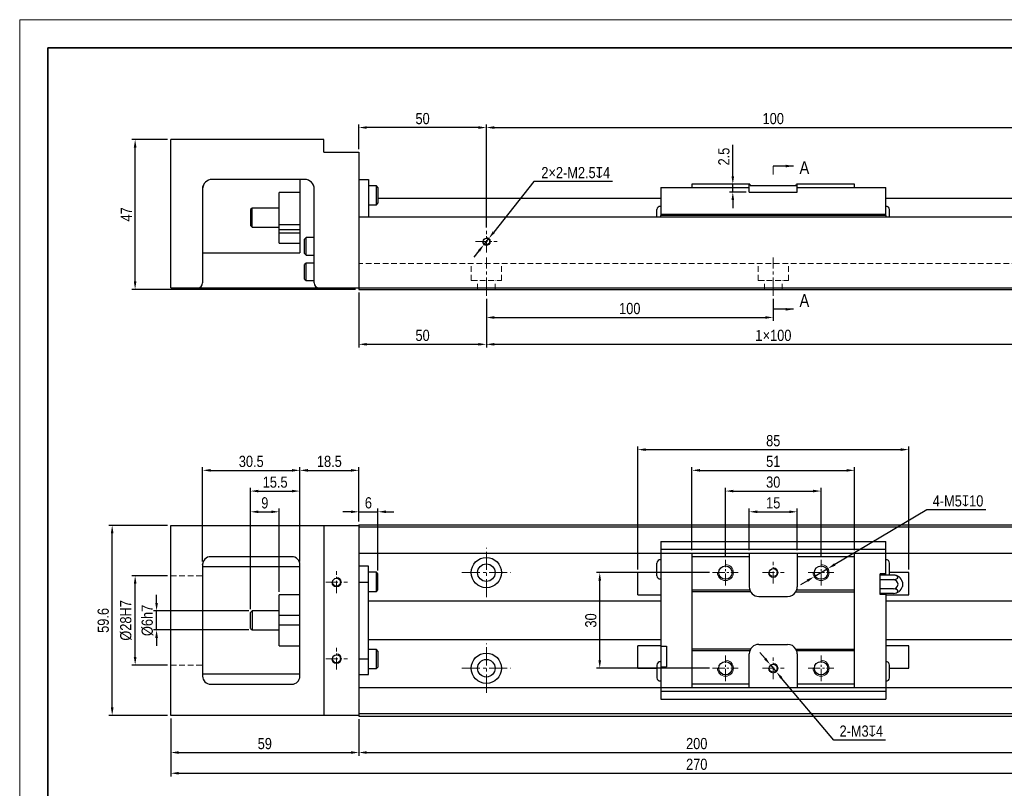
# Model space of a CAD drawing. Header units: millimetres. Extents: x 100 to 3612, y -424 to 856.
# Tile 11 of 45: x 697 to 1006, y -293 to -52. Entities that reach past the tile are written whole.
import ezdxf

# ---------------------------------------------------------------- set-up
doc = ezdxf.new("R2010")
doc.units = ezdxf.units.MM
doc.linetypes.add('CENTER2', pattern=[28.575, 19.05, -3.175, 3.175, -3.175])
doc.linetypes.add('DASHED', pattern=[19.05, 12.7, -6.35])
doc.layers.get('Defpoints').update_dxf_attribs({"lineweight": 13})
for name, color, linetype, lineweight in [('小粗', 7, 'Continuous', 25), ('标注', 3, 'Continuous', 13), ('点划线', 1, 'CENTER2', 13), ('粗线', 7, 'Continuous', 35), ('细线', 7, 'Continuous', 13), ('虚线', 253, 'DASHED', 13)]:
    doc.layers.add(name, color=color, linetype=linetype, lineweight=lineweight)
doc.styles.add('3.5', font='ARIALN.TTF', dxfattribs={"height": 3.5})
doc.styles.add('7', font='ARIALN.TTF', dxfattribs={"height": 7})
doc.dimstyles.new('A4—对齐', dxfattribs={"dimtxt": 3.5, "dimasz": 2.5, "dimexe": 1, "dimexo": 1, "dimgap": 1, "dimtad": 1, "dimdec": 1, "dimzin": 9, "dimdsep": 46, "dimtxsty": '3.5', "dimcen": 2.5, "dimadec": 0, "dimazin": 0, "dimtm": 1e-09, "dimtfac": 1, "dimtdec": 1, "dimtmove": 0, "dimatfit": 3, "dimfxl": 0, "dimtolj": 1, "dimarcsym": 0})
doc.dimstyles.new('A4—水平', dxfattribs={"dimtxt": 3.5, "dimasz": 2.5, "dimexe": 2, "dimexo": 1, "dimgap": 1, "dimtad": 1, "dimtih": 1, "dimtoh": 1, "dimdec": 1, "dimzin": 12, "dimdsep": 46, "dimtxsty": '3.5', "dimcen": 2.5, "dimadec": 0, "dimazin": 0, "dimtm": 1e-09, "dimtfac": 1, "dimtdec": 1, "dimtmove": 0, "dimatfit": 3, "dimfxl": 0, "dimtolj": 1, "dimarcsym": 0})

# ---------------------------------------------------------------- blocks, each defined once
blk = doc.blocks.new('A4图框')
at = {"layer": '粗线'}
blk.add_lwpolyline([(5, 205), (292, 205), (292, 5), (5, 5)], close=True, dxfattribs=at)
at = {"layer": '细线'}
blk.add_lwpolyline([(0, 210), (297, 210), (297, 0), (0, 0)], close=True, dxfattribs=at)
blk = doc.blocks.new('*D660')
at = {"layer": 'Defpoints', "color": 0, "transparency": 16777216}
for p in [(733.33, -89.14), (744.51, -89.14), (803.51, -136.14)]:
    blk.add_point(p, dxfattribs=at)
at = {"layer": '标注', "color": 0, "lineweight": -2, "transparency": 16777216}
for p, q in [((743.51, -89.14), (732.33, -89.14)), ((733.33, -133.64), (733.33, -91.64)), ((802.51, -136.14), (732.33, -136.14))]:
    blk.add_line(p, q, dxfattribs=at)
at = {"layer": '标注', "color": 0, "transparency": 16777216}
for points in [[(732.92, -91.64), (733.75, -91.64), (733.33, -89.14)], [(732.92, -133.64), (733.75, -133.64), (733.33, -136.14)]]:
    blk.add_solid(points, dxfattribs=at)
at = {"layer": '标注', "color": 0, "transparency": 16777216, "insert": (730.58, -112.64), "char_height": 3.5, "attachment_point": 5, "rotation": 90, "style": '3.5'}
blk.add_mtext('\\A1;47', dxfattribs=at)
blk = doc.blocks.new('*D661')
at = {"layer": 'Defpoints', "color": 0, "transparency": 16777216}
for p in [(803.51, -85.38), (803.51, -93.14), (843.51, -117.73)]:
    blk.add_point(p, dxfattribs=at)
at = {"layer": '标注', "color": 0, "lineweight": -2, "transparency": 16777216}
for p, q in [((803.51, -92.14), (803.51, -84.38)), ((841.01, -85.38), (806.01, -85.38)), ((843.51, -116.73), (843.51, -84.38))]:
    blk.add_line(p, q, dxfattribs=at)
at = {"layer": '标注', "color": 0, "transparency": 16777216}
for points in [[(806.01, -84.97), (806.01, -85.8), (803.51, -85.38)], [(841.01, -84.97), (841.01, -85.8), (843.51, -85.38)]]:
    blk.add_solid(points, dxfattribs=at)
at = {"layer": '标注', "color": 0, "transparency": 16777216, "insert": (823.51, -82.59), "char_height": 3.5, "width": 11.7879, "attachment_point": 5, "style": '3.5'}
blk.add_mtext('\\A1;50', dxfattribs=at)
blk = doc.blocks.new('*D662')
at = {"layer": 'Defpoints', "color": 0, "transparency": 16777216}
for p in [(1023.51, -85.38), (843.51, -117.73), (1023.51, -117.73)]:
    blk.add_point(p, dxfattribs=at)
at = {"layer": '标注', "color": 0, "lineweight": -2, "transparency": 16777216}
for p, q in [((843.51, -116.73), (843.51, -84.38)), ((846.01, -85.38), (1021.01, -85.38)), ((1023.51, -116.73), (1023.51, -84.38))]:
    blk.add_line(p, q, dxfattribs=at)
at = {"layer": '标注', "color": 0, "transparency": 16777216}
for points in [[(846.01, -84.97), (846.01, -85.8), (843.51, -85.38)], [(1021.01, -84.97), (1021.01, -85.8), (1023.51, -85.38)]]:
    blk.add_solid(points, dxfattribs=at)
at = {"layer": '标注', "color": 0, "transparency": 16777216, "insert": (933.51, -82.59), "char_height": 3.5, "width": 18.6714, "attachment_point": 5, "style": '3.5'}
blk.add_mtext('\\A1;100', dxfattribs=at)
blk = doc.blocks.new('*D663')
at = {"layer": 'Defpoints', "color": 0, "transparency": 16777216}
for p in [(803.51, -136.14), (843.51, -138.14), (843.51, -153.38)]:
    blk.add_point(p, dxfattribs=at)
at = {"layer": '标注', "color": 0, "lineweight": -2, "transparency": 16777216}
for p, q in [((803.51, -137.14), (803.51, -154.38)), ((843.51, -139.14), (843.51, -154.38)), ((806.01, -153.38), (841.01, -153.38))]:
    blk.add_line(p, q, dxfattribs=at)
at = {"layer": '标注', "color": 0, "transparency": 16777216}
for points in [[(806.01, -152.96), (806.01, -153.79), (803.51, -153.38)], [(841.01, -152.96), (841.01, -153.79), (843.51, -153.38)]]:
    blk.add_solid(points, dxfattribs=at)
at = {"layer": '标注', "color": 0, "transparency": 16777216, "insert": (823.51, -150.59), "char_height": 3.5, "width": 10.0032, "attachment_point": 5, "style": '3.5'}
blk.add_mtext('\\A1;50', dxfattribs=at)
blk = doc.blocks.new('*D664')
at = {"layer": 'Defpoints', "color": 0, "transparency": 16777216}
for p in [(843.51, -138.14), (933.51, -138.14), (933.51, -144.96)]:
    blk.add_point(p, dxfattribs=at)
at = {"layer": '标注', "color": 0, "lineweight": -2, "transparency": 16777216}
for p, q in [((843.51, -139.14), (843.51, -145.96)), ((933.51, -139.14), (933.51, -145.96)), ((846.01, -144.96), (931.01, -144.96))]:
    blk.add_line(p, q, dxfattribs=at)
at = {"layer": '标注', "color": 0, "transparency": 16777216}
for points in [[(846.01, -144.54), (846.01, -145.38), (843.51, -144.96)], [(931.01, -144.54), (931.01, -145.38), (933.51, -144.96)]]:
    blk.add_solid(points, dxfattribs=at)
at = {"layer": '标注', "color": 0, "transparency": 16777216, "insert": (888.51, -142.17), "char_height": 3.5, "width": 11.0802, "attachment_point": 5, "style": '3.5'}
blk.add_mtext('\\A1;100', dxfattribs=at)
blk = doc.blocks.new('*D665')
at = {"layer": 'Defpoints', "color": 0, "transparency": 16777216}
for p in [(843.51, -138.14), (1023.51, -138.14), (1023.51, -153.38)]:
    blk.add_point(p, dxfattribs=at)
at = {"layer": '标注', "color": 0, "lineweight": -2, "transparency": 16777216}
for p, q in [((843.51, -139.14), (843.51, -154.38)), ((1023.51, -139.14), (1023.51, -154.38)), ((846.01, -153.38), (1021.01, -153.38))]:
    blk.add_line(p, q, dxfattribs=at)
at = {"layer": '标注', "color": 0, "transparency": 16777216}
for points in [[(846.01, -152.96), (846.01, -153.79), (843.51, -153.38)], [(1021.01, -152.96), (1021.01, -153.79), (1023.51, -153.38)]]:
    blk.add_solid(points, dxfattribs=at)
at = {"layer": '标注', "color": 0, "transparency": 16777216, "insert": (933.51, -150.59), "char_height": 3.5, "width": 20.1435, "attachment_point": 5, "style": '3.5'}
blk.add_mtext('\\A1;{\\fSimSun|b0|i0|c134|p34;1}×100', dxfattribs=at)
blk = doc.blocks.new('*D613')
at = {"layer": 'Defpoints', "color": 0, "transparency": 16777216}
for p in [(844.29, -120.16), (842.74, -122.12)]:
    blk.add_point(p, dxfattribs=at)
at = {"layer": '标注', "color": 0, "lineweight": -2, "transparency": 16777216}
for p, q in [((858.43, -102.33), (845.84, -118.2)), ((883.12, -102.33), (858.43, -102.33)), ((842.74, -122.12), (844.29, -120.16)), ((841.18, -124.08), (839.63, -126.04))]:
    blk.add_line(p, q, dxfattribs=at)
at = {"layer": '标注', "color": 0, "transparency": 16777216}
for points in [[(845.52, -117.94), (846.17, -118.46), (844.29, -120.16)], [(840.86, -123.82), (841.51, -124.34), (842.74, -122.12)]]:
    blk.add_solid(points, dxfattribs=at)
at = {"layer": '标注', "color": 0, "transparency": 16777216, "insert": (871.55, -99.54), "char_height": 3.5, "attachment_point": 5, "style": '3.5'}
blk.add_mtext('\\A1;2×2-M2.5{\\Fgdt|c134;x}4', dxfattribs=at)
blk = doc.blocks.new('*D676')
at = {"layer": 'Defpoints', "color": 0, "transparency": 16777216}
for p in [(809.51, -205.91), (803.51, -209.99), (809.51, -225.37)]:
    blk.add_point(p, dxfattribs=at)
at = {"layer": '标注', "color": 0, "lineweight": -2, "transparency": 16777216}
for p, q in [((801.01, -205.91), (798.51, -205.91)), ((803.51, -208.99), (803.51, -204.91)), ((803.51, -205.91), (809.51, -205.91)), ((809.51, -224.37), (809.51, -204.91)), ((812.01, -205.91), (814.51, -205.91))]:
    blk.add_line(p, q, dxfattribs=at)
at = {"layer": '标注', "color": 0, "transparency": 16777216}
for points in [[(801.01, -205.5), (801.01, -206.33), (803.51, -205.91)], [(812.01, -205.5), (812.01, -206.33), (809.51, -205.91)]]:
    blk.add_solid(points, dxfattribs=at)
at = {"layer": '标注', "color": 0, "transparency": 16777216, "insert": (806.51, -203.12), "char_height": 3.5, "attachment_point": 5, "style": '3.5'}
blk.add_mtext('\\A1;6', dxfattribs=at)
blk = doc.blocks.new('*D677')
at = {"layer": 'Defpoints', "color": 0, "transparency": 16777216}
for p in [(740.06, -236.99), (770.01, -236.99), (770.01, -242.99)]:
    blk.add_point(p, dxfattribs=at)
at = {"layer": '标注', "color": 0, "lineweight": -2, "transparency": 16777216}
for p, q in [((740.06, -234.49), (740.06, -231.99)), ((769.01, -236.99), (739.06, -236.99)), ((740.06, -242.99), (740.06, -236.99)), ((769.01, -242.99), (739.06, -242.99)), ((740.06, -245.49), (740.06, -247.99))]:
    blk.add_line(p, q, dxfattribs=at)
at = {"layer": '标注', "color": 0, "transparency": 16777216}
for points in [[(739.64, -234.49), (740.48, -234.49), (740.06, -236.99)], [(739.64, -245.49), (740.48, -245.49), (740.06, -242.99)]]:
    blk.add_solid(points, dxfattribs=at)
at = {"layer": '标注', "color": 0, "transparency": 16777216, "insert": (737.18, -239.99), "char_height": 3.5, "attachment_point": 5, "rotation": 90, "style": '3.5'}
blk.add_mtext('\\A1;%%C6h7', dxfattribs=at)
blk = doc.blocks.new('*D678')
at = {"layer": 'Defpoints', "color": 0, "transparency": 16777216}
for p in [(733.34, -225.99), (744.51, -225.99), (744.51, -253.99)]:
    blk.add_point(p, dxfattribs=at)
at = {"layer": '标注', "color": 0, "lineweight": -2, "transparency": 16777216}
for p, q in [((743.51, -225.99), (732.34, -225.99)), ((733.34, -251.49), (733.34, -228.49)), ((743.51, -253.99), (732.34, -253.99))]:
    blk.add_line(p, q, dxfattribs=at)
at = {"layer": '标注', "color": 0, "transparency": 16777216}
for points in [[(732.92, -228.49), (733.76, -228.49), (733.34, -225.99)], [(732.92, -251.49), (733.76, -251.49), (733.34, -253.99)]]:
    blk.add_solid(points, dxfattribs=at)
at = {"layer": '标注', "color": 0, "transparency": 16777216, "insert": (730.45, -239.99), "char_height": 3.5, "attachment_point": 5, "rotation": 90, "style": '3.5'}
blk.add_mtext('\\A1;%%C28H7', dxfattribs=at)
blk = doc.blocks.new('*D679')
at = {"layer": 'Defpoints', "color": 0, "transparency": 16777216}
for p in [(726.13, -210.19), (744.51, -210.19), (744.51, -269.79)]:
    blk.add_point(p, dxfattribs=at)
at = {"layer": '标注', "color": 0, "lineweight": -2, "transparency": 16777216}
for p, q in [((743.51, -210.19), (725.13, -210.19)), ((726.13, -267.29), (726.13, -212.69)), ((743.51, -269.79), (725.13, -269.79))]:
    blk.add_line(p, q, dxfattribs=at)
at = {"layer": '标注', "color": 0, "transparency": 16777216}
for points in [[(725.71, -212.69), (726.55, -212.69), (726.13, -210.19)], [(725.71, -267.29), (726.55, -267.29), (726.13, -269.79)]]:
    blk.add_solid(points, dxfattribs=at)
at = {"layer": '标注', "color": 0, "transparency": 16777216, "insert": (723.34, -239.99), "char_height": 3.5, "attachment_point": 5, "rotation": 90, "style": '3.5'}
blk.add_mtext('\\A1;59.6', dxfattribs=at)
blk = doc.blocks.new('*D680')
at = {"layer": 'Defpoints', "color": 0, "transparency": 16777216}
for p in [(744.51, -269.79), (803.51, -269.99), (803.51, -281.43)]:
    blk.add_point(p, dxfattribs=at)
at = {"layer": '标注', "color": 0, "lineweight": -2, "transparency": 16777216}
for p, q in [((744.51, -270.79), (744.51, -282.43)), ((803.51, -270.99), (803.51, -282.43)), ((747.01, -281.43), (801.01, -281.43))]:
    blk.add_line(p, q, dxfattribs=at)
at = {"layer": '标注', "color": 0, "transparency": 16777216}
for points in [[(747.01, -281.01), (747.01, -281.85), (744.51, -281.43)], [(801.01, -281.01), (801.01, -281.85), (803.51, -281.43)]]:
    blk.add_solid(points, dxfattribs=at)
at = {"layer": '标注', "color": 0, "transparency": 16777216, "insert": (774.01, -278.64), "char_height": 3.5, "attachment_point": 5, "style": '3.5'}
blk.add_mtext('\\A1;59', dxfattribs=at)
blk = doc.blocks.new('*D681')
at = {"layer": 'Defpoints', "color": 0, "transparency": 16777216}
for p in [(744.51, -269.79), (1074.51, -269.29), (1074.51, -287.93)]:
    blk.add_point(p, dxfattribs=at)
at = {"layer": '标注', "color": 0, "lineweight": -2, "transparency": 16777216}
for p, q in [((744.51, -270.79), (744.51, -288.93)), ((1074.51, -270.29), (1074.51, -288.93)), ((747.01, -287.93), (1072.01, -287.93))]:
    blk.add_line(p, q, dxfattribs=at)
at = {"layer": '标注', "color": 0, "transparency": 16777216}
for points in [[(747.01, -287.51), (747.01, -288.35), (744.51, -287.93)], [(1072.01, -287.51), (1072.01, -288.35), (1074.51, -287.93)]]:
    blk.add_solid(points, dxfattribs=at)
at = {"layer": '标注', "color": 0, "transparency": 16777216, "insert": (909.51, -285.14), "char_height": 3.5, "width": 25.9299, "attachment_point": 5, "style": '3.5'}
blk.add_mtext('\\A1;270', dxfattribs=at)
blk = doc.blocks.new('*D682')
at = {"layer": 'Defpoints', "color": 0, "transparency": 16777216}
for p in [(803.51, -269.99), (1063.51, -269.99), (1063.51, -281.43)]:
    blk.add_point(p, dxfattribs=at)
at = {"layer": '标注', "color": 0, "lineweight": -2, "transparency": 16777216}
for p, q in [((803.51, -270.99), (803.51, -282.43)), ((1063.51, -270.99), (1063.51, -282.43)), ((806.01, -281.43), (1061.01, -281.43))]:
    blk.add_line(p, q, dxfattribs=at)
at = {"layer": '标注', "color": 0, "transparency": 16777216}
for points in [[(806.01, -281.01), (806.01, -281.85), (803.51, -281.43)], [(1061.01, -281.01), (1061.01, -281.85), (1063.51, -281.43)]]:
    blk.add_solid(points, dxfattribs=at)
at = {"layer": '标注', "color": 0, "transparency": 16777216, "insert": (909.51, -278.64), "char_height": 3.5, "width": 18.7578, "attachment_point": 5, "style": '3.5'}
blk.add_mtext('\\A1;200', dxfattribs=at)
blk = doc.blocks.new('*D683')
at = {"layer": 'Defpoints', "color": 0, "transparency": 16777216}
for p in [(778.51, -205.91), (778.51, -231.99), (769.51, -237.49)]:
    blk.add_point(p, dxfattribs=at)
at = {"layer": '标注', "color": 0, "lineweight": -2, "transparency": 16777216}
for p, q in [((769.51, -236.49), (769.51, -204.91)), ((772.01, -205.91), (776.01, -205.91)), ((778.51, -230.99), (778.51, -204.91))]:
    blk.add_line(p, q, dxfattribs=at)
at = {"layer": '标注', "color": 0, "transparency": 16777216}
for points in [[(772.01, -205.5), (772.01, -206.33), (769.51, -205.91)], [(776.01, -205.5), (776.01, -206.33), (778.51, -205.91)]]:
    blk.add_solid(points, dxfattribs=at)
at = {"layer": '标注', "color": 0, "transparency": 16777216, "insert": (774.01, -203.12), "char_height": 3.5, "attachment_point": 5, "style": '3.5'}
blk.add_mtext('\\A1;9', dxfattribs=at)
blk = doc.blocks.new('*D684')
at = {"layer": 'Defpoints', "color": 0, "transparency": 16777216}
for p in [(785.01, -199.41), (785.01, -222.49), (769.51, -237.49)]:
    blk.add_point(p, dxfattribs=at)
at = {"layer": '标注', "color": 0, "lineweight": -2, "transparency": 16777216}
for p, q in [((769.51, -236.49), (769.51, -198.41)), ((772.01, -199.41), (782.51, -199.41)), ((785.01, -221.49), (785.01, -198.41))]:
    blk.add_line(p, q, dxfattribs=at)
at = {"layer": '标注', "color": 0, "transparency": 16777216}
for points in [[(772.01, -199), (772.01, -199.83), (769.51, -199.41)], [(782.51, -199), (782.51, -199.83), (785.01, -199.41)]]:
    blk.add_solid(points, dxfattribs=at)
at = {"layer": '标注', "color": 0, "transparency": 16777216, "insert": (777.26, -196.62), "char_height": 3.5, "attachment_point": 5, "style": '3.5'}
blk.add_mtext('\\A1;15.5', dxfattribs=at)
blk = doc.blocks.new('*D685')
at = {"layer": 'Defpoints', "color": 0, "transparency": 16777216}
for p in [(785.01, -192.91), (754.51, -222.49), (785.01, -222.49)]:
    blk.add_point(p, dxfattribs=at)
at = {"layer": '标注', "color": 0, "lineweight": -2, "transparency": 16777216}
for p, q in [((754.51, -221.49), (754.51, -191.91)), ((757.01, -192.91), (782.51, -192.91)), ((785.01, -221.49), (785.01, -191.91))]:
    blk.add_line(p, q, dxfattribs=at)
at = {"layer": '标注', "color": 0, "transparency": 16777216}
for points in [[(757.01, -192.5), (757.01, -193.33), (754.51, -192.91)], [(782.51, -192.5), (782.51, -193.33), (785.01, -192.91)]]:
    blk.add_solid(points, dxfattribs=at)
at = {"layer": '标注', "color": 0, "transparency": 16777216, "insert": (769.76, -190.12), "char_height": 3.5, "attachment_point": 5, "style": '3.5'}
blk.add_mtext('\\A1;30.5', dxfattribs=at)
blk = doc.blocks.new('*D686')
at = {"layer": 'Defpoints', "color": 0, "transparency": 16777216}
for p in [(803.51, -192.91), (803.51, -209.99), (785.01, -222.49)]:
    blk.add_point(p, dxfattribs=at)
at = {"layer": '标注', "color": 0, "lineweight": -2, "transparency": 16777216}
for p, q in [((785.01, -221.49), (785.01, -191.91)), ((787.51, -192.91), (801.01, -192.91)), ((803.51, -208.99), (803.51, -191.91))]:
    blk.add_line(p, q, dxfattribs=at)
at = {"layer": '标注', "color": 0, "transparency": 16777216}
for points in [[(787.51, -192.5), (787.51, -193.33), (785.01, -192.91)], [(801.01, -192.5), (801.01, -193.33), (803.51, -192.91)]]:
    blk.add_solid(points, dxfattribs=at)
at = {"layer": '标注', "color": 0, "transparency": 16777216, "insert": (794.26, -190.12), "char_height": 3.5, "attachment_point": 5, "style": '3.5'}
blk.add_mtext('\\A1;18.5', dxfattribs=at)
blk = doc.blocks.new('*D687')
at = {"layer": 'Defpoints', "color": 0, "transparency": 16777216}
for p in [(948.51, -199.41), (918.51, -220.94), (948.51, -220.94)]:
    blk.add_point(p, dxfattribs=at)
at = {"layer": '标注', "color": 0, "lineweight": -2, "transparency": 16777216}
for p, q in [((918.51, -219.94), (918.51, -198.41)), ((921.01, -199.41), (946.01, -199.41)), ((948.51, -219.94), (948.51, -198.41))]:
    blk.add_line(p, q, dxfattribs=at)
at = {"layer": '标注', "color": 0, "transparency": 16777216}
for points in [[(921.01, -199), (921.01, -199.83), (918.51, -199.41)], [(946.01, -199), (946.01, -199.83), (948.51, -199.41)]]:
    blk.add_solid(points, dxfattribs=at)
at = {"layer": '标注', "color": 0, "transparency": 16777216, "insert": (933.51, -196.62), "char_height": 3.5, "attachment_point": 5, "style": '3.5'}
blk.add_mtext('\\A1;30', dxfattribs=at)
blk = doc.blocks.new('*D688')
at = {"layer": 'Defpoints', "color": 0, "transparency": 16777216}
for p in [(976.01, -186.41), (891.01, -224.99), (976.01, -224.99)]:
    blk.add_point(p, dxfattribs=at)
at = {"layer": '标注', "color": 0, "lineweight": -2, "transparency": 16777216}
for p, q in [((891.01, -223.99), (891.01, -185.41)), ((893.51, -186.41), (973.51, -186.41)), ((976.01, -223.99), (976.01, -185.41))]:
    blk.add_line(p, q, dxfattribs=at)
at = {"layer": '标注', "color": 0, "transparency": 16777216}
for points in [[(893.51, -186), (893.51, -186.83), (891.01, -186.41)], [(973.51, -186), (973.51, -186.83), (976.01, -186.41)]]:
    blk.add_solid(points, dxfattribs=at)
at = {"layer": '标注', "color": 0, "transparency": 16777216, "insert": (933.51, -183.62), "char_height": 3.5, "attachment_point": 5, "style": '3.5'}
blk.add_mtext('\\A1;85', dxfattribs=at)
blk = doc.blocks.new('*D689')
at = {"layer": 'Defpoints', "color": 0, "transparency": 16777216}
for p in [(920.82, -103.14), (926.01, -103.14), (926.01, -105.64)]:
    blk.add_point(p, dxfattribs=at)
at = {"layer": '标注', "color": 0, "lineweight": -2, "transparency": 16777216}
for p, q in [((920.82, -100.64), (920.82, -90.84)), ((925.01, -103.14), (919.82, -103.14)), ((920.82, -105.64), (920.82, -103.14)), ((925.01, -105.64), (919.82, -105.64)), ((920.82, -108.14), (920.82, -110.64))]:
    blk.add_line(p, q, dxfattribs=at)
at = {"layer": '标注', "color": 0, "transparency": 16777216}
for points in [[(920.41, -100.64), (921.24, -100.64), (920.82, -103.14)], [(920.41, -108.14), (921.24, -108.14), (920.82, -105.64)]]:
    blk.add_solid(points, dxfattribs=at)
at = {"layer": '标注', "color": 0, "transparency": 16777216, "insert": (918.04, -94.49), "char_height": 3.5, "attachment_point": 5, "rotation": 90, "style": '3.5'}
blk.add_mtext('\\A1;2.5', dxfattribs=at)
blk = doc.blocks.new('*D690')
at = {"layer": 'Defpoints', "color": 0, "transparency": 16777216}
for p in [(879.09, -224.99), (914.47, -224.99), (914.47, -254.99)]:
    blk.add_point(p, dxfattribs=at)
at = {"layer": '标注', "color": 0, "lineweight": -2, "transparency": 16777216}
for p, q in [((913.47, -224.99), (878.09, -224.99)), ((879.09, -252.49), (879.09, -227.49)), ((913.47, -254.99), (878.09, -254.99))]:
    blk.add_line(p, q, dxfattribs=at)
at = {"layer": '标注', "color": 0, "transparency": 16777216}
for points in [[(878.67, -227.49), (879.5, -227.49), (879.09, -224.99)], [(878.67, -252.49), (879.5, -252.49), (879.09, -254.99)]]:
    blk.add_solid(points, dxfattribs=at)
at = {"layer": '标注', "color": 0, "transparency": 16777216, "insert": (876.3, -239.99), "char_height": 3.5, "attachment_point": 5, "rotation": 90, "style": '3.5'}
blk.add_mtext('\\A1;30', dxfattribs=at)
blk = doc.blocks.new('*D691')
at = {"layer": 'Defpoints', "color": 0, "transparency": 16777216}
for p in [(941.01, -205.91), (926.01, -218.99), (941.01, -218.99)]:
    blk.add_point(p, dxfattribs=at)
at = {"layer": '标注', "color": 0, "lineweight": -2, "transparency": 16777216}
for p, q in [((926.01, -217.99), (926.01, -204.91)), ((928.51, -205.91), (938.51, -205.91)), ((941.01, -217.99), (941.01, -204.91))]:
    blk.add_line(p, q, dxfattribs=at)
at = {"layer": '标注', "color": 0, "transparency": 16777216}
for points in [[(928.51, -205.5), (928.51, -206.33), (926.01, -205.91)], [(938.51, -205.5), (938.51, -206.33), (941.01, -205.91)]]:
    blk.add_solid(points, dxfattribs=at)
at = {"layer": '标注', "color": 0, "transparency": 16777216, "insert": (933.51, -203.12), "char_height": 3.5, "attachment_point": 5, "style": '3.5'}
blk.add_mtext('\\A1;15', dxfattribs=at)
blk = doc.blocks.new('*D692')
at = {"layer": 'Defpoints', "color": 0, "transparency": 16777216}
for p in [(959.01, -192.91), (908.01, -218.99), (959.01, -218.99)]:
    blk.add_point(p, dxfattribs=at)
at = {"layer": '标注', "color": 0, "lineweight": -2, "transparency": 16777216}
for p, q in [((908.01, -217.99), (908.01, -191.91)), ((910.51, -192.91), (956.51, -192.91)), ((959.01, -217.99), (959.01, -191.91))]:
    blk.add_line(p, q, dxfattribs=at)
at = {"layer": '标注', "color": 0, "transparency": 16777216}
for points in [[(910.51, -192.5), (910.51, -193.33), (908.01, -192.91)], [(956.51, -192.5), (956.51, -193.33), (959.01, -192.91)]]:
    blk.add_solid(points, dxfattribs=at)
at = {"layer": '标注', "color": 0, "transparency": 16777216, "insert": (933.51, -190.12), "char_height": 3.5, "attachment_point": 5, "style": '3.5'}
blk.add_mtext('\\A1;51', dxfattribs=at)
blk = doc.blocks.new('*D693')
at = {"layer": 'Defpoints', "color": 0, "transparency": 16777216}
for p in [(950.66, -223.72), (946.36, -226.26)]:
    blk.add_point(p, dxfattribs=at)
at = {"layer": '标注', "color": 0, "lineweight": -2, "transparency": 16777216}
for p, q in [((981.72, -205.31), (952.81, -222.44)), ((1000.24, -205.31), (981.72, -205.31)), ((946.36, -226.26), (950.66, -223.72)), ((944.21, -227.54), (942.06, -228.81))]:
    blk.add_line(p, q, dxfattribs=at)
at = {"layer": '标注', "color": 0, "transparency": 16777216}
for points in [[(952.6, -222.08), (953.03, -222.8), (950.66, -223.72)], [(944, -227.18), (944.42, -227.9), (946.36, -226.26)]]:
    blk.add_solid(points, dxfattribs=at)
at = {"layer": '标注', "color": 0, "transparency": 16777216, "insert": (991.48, -202.52), "char_height": 3.5, "attachment_point": 5, "style": '3.5'}
blk.add_mtext('\\A1;4-M5{\\Fgdt|c134;x}10', dxfattribs=at)
blk = doc.blocks.new('*D694')
at = {"layer": 'Defpoints', "color": 0, "transparency": 16777216}
for p in [(932.55, -253.84), (934.48, -256.14)]:
    blk.add_point(p, dxfattribs=at)
at = {"layer": '标注', "color": 0, "lineweight": -2, "transparency": 16777216}
for p, q in [((930.93, -251.93), (929.32, -250.02)), ((932.55, -253.84), (934.48, -256.14)), ((952.5, -277.52), (936.09, -258.05)), ((968.75, -277.52), (952.5, -277.52))]:
    blk.add_line(p, q, dxfattribs=at)
at = {"layer": '标注', "color": 0, "transparency": 16777216}
for points in [[(931.25, -251.66), (930.62, -252.2), (932.55, -253.84)], [(936.41, -257.78), (935.77, -258.32), (934.48, -256.14)]]:
    blk.add_solid(points, dxfattribs=at)
at = {"layer": '标注', "color": 0, "transparency": 16777216, "insert": (961.14, -274.73), "char_height": 3.5, "attachment_point": 5, "style": '3.5'}
blk.add_mtext('\\A1;2-M3{\\Fgdt|c134;x}4', dxfattribs=at)

msp = doc.modelspace()

# ---------------------------------------------------------------- linework, layer by layer
at = {"layer": '小粗'}
for p, q in [((792.51, -89.14), (744.51, -89.14)), ((744.51, -135.64), (744.51, -89.14)), ((792.51, -93.14), (792.51, -89.14)), ((792.51, -93.14), (803.51, -93.14)), ((803.51, -93.14), (803.51, -136.14)), ((786.51, -101.64), (757.51, -101.64)), ((785.01, -101.64), (785.01, -124.64)), ((803.51, -101.64), (806.51, -101.64)), ((806.51, -101.64), (806.51, -113.34)), ((754.51, -104.64), (754.51, -134.14)), ((789.51, -134.14), (789.51, -104.64)), ((809.01, -103.64), (806.51, -103.64)), ((809.51, -104.14), (809.01, -103.64)), ((809.01, -109.64), (809.01, -103.64)), ((809.51, -104.14), (809.51, -109.14)), ((898.21, -104.14), (926.01, -104.14)), ((898.21, -104.14), (898.21, -112.94)), ((926.18, -103.14), (908.01, -103.14)), ((908.01, -103.14), (908.01, -104.14)), ((926.01, -105.64), (926.01, -103.14)), ((940.61, -103.64), (926.41, -103.64)), ((959.01, -103.14), (940.84, -103.14)), ((941.01, -105.64), (941.01, -103.14)), ((941.01, -104.14), (968.81, -104.14)), ((959.01, -104.14), (959.01, -103.14)), ((968.81, -112.94), (968.81, -104.14)), ((778.51, -115.85), (778.51, -105.78)), ((785.01, -105.78), (778.51, -105.78)), ((898.22, -107.64), (809.51, -107.64)), ((926.01, -105.64), (941.01, -105.64)), ((1063.51, -107.64), (968.81, -107.64)), ((770.01, -110.64), (769.51, -111.14)), ((769.51, -111.14), (769.51, -116.14)), ((778.51, -110.64), (770.01, -110.64)), ((770.01, -116.64), (770.01, -110.64)), ((806.51, -109.64), (809.01, -109.64)), ((809.01, -109.64), (809.51, -109.14)), ((897.01, -113.34), (897.01, -111.14)), ((970.01, -113.34), (970.01, -111.14)), ((803.51, -113.34), (1063.51, -113.34)), ((968.81, -112.66), (898.21, -112.66)), ((898.21, -113.34), (898.21, -112.94)), ((968.81, -112.94), (898.21, -112.94)), ((968.81, -112.94), (968.81, -113.34)), ((769.51, -116.14), (770.01, -116.64)), ((770.01, -116.64), (778.51, -116.64)), ((778.51, -121.64), (778.51, -115.85)), ((785.01, -115.85), (778.51, -115.85)), ((778.51, -117.31), (785.01, -117.31)), ((785.01, -118.53), (778.51, -118.53)), ((787.01, -119.89), (786.51, -120.39)), ((786.51, -124.89), (786.51, -120.39)), ((789.51, -119.89), (787.01, -119.89)), ((787.01, -125.39), (787.01, -119.89)), ((778.51, -121.64), (785.01, -121.64)), ((754.51, -124.64), (785.01, -124.64)), ((786.51, -124.89), (787.01, -125.39)), ((787.01, -125.39), (789.51, -125.39)), ((787.01, -127.89), (786.51, -128.39)), ((786.51, -132.89), (786.51, -128.39)), ((789.51, -127.89), (787.01, -127.89)), ((787.01, -133.39), (787.01, -127.89)), ((744.51, -135.64), (1074.51, -135.64)), ((786.51, -132.89), (787.01, -133.39)), ((787.01, -133.39), (789.51, -133.39)), ((803.51, -136.14), (1063.51, -136.14)), ((803.51, -209.99), (1063.51, -209.99)), ((803.51, -209.99), (803.51, -269.99)), ((744.51, -269.79), (744.51, -210.19)), ((744.51, -210.19), (803.51, -210.19)), ((792.51, -210.19), (792.51, -269.79)), ((803.51, -210.64), (1063.51, -210.64)), ((898.21, -215.27), (898.21, -264.71)), ((898.21, -215.27), (968.81, -215.27)), ((968.81, -225.75), (968.81, -215.27)), ((1063.51, -218.99), (803.51, -218.99)), ((968.81, -217.76), (898.21, -217.76)), ((908.01, -218.99), (908.01, -260.99)), ((926.01, -218.99), (926.01, -229.49)), ((941.01, -218.99), (941.01, -229.49)), ((959.01, -260.99), (959.01, -218.99)), ((782.51, -219.99), (757.01, -219.99)), ((897.01, -225.99), (897.01, -221.99)), ((926.01, -219.99), (908.01, -219.99)), ((959.01, -219.99), (941.01, -219.99)), ((970.01, -225.75), (970.01, -221.99)), ((754.51, -222.49), (754.51, -257.49)), ((785.01, -223.19), (754.51, -223.19)), ((785.01, -257.49), (785.01, -222.49)), ((806.51, -222.99), (803.51, -222.99)), ((806.51, -256.99), (806.51, -222.99)), ((809.01, -224.87), (806.51, -224.87)), ((809.51, -225.37), (809.01, -224.87)), ((809.01, -230.87), (809.01, -224.87)), ((809.51, -230.37), (809.51, -225.37)), ((897.01, -224.99), (891.01, -224.99)), ((891.01, -231.99), (891.01, -224.99)), ((967.01, -231.89), (967.01, -225.39)), ((968.81, -225.39), (967.01, -225.39)), ((976.01, -224.99), (970.01, -224.99)), ((976.01, -231.99), (976.01, -224.99)), ((803.51, -227.95), (806.51, -227.95)), ((971.21, -225.75), (967.01, -225.75)), ((967.01, -227.2), (971.21, -227.2)), ((974.01, -227.94), (974.01, -229.34)), ((806.51, -230.87), (809.01, -230.87)), ((809.01, -230.87), (809.51, -230.37)), ((926.18, -230.49), (908.01, -230.49)), ((926.41, -230.99), (908.01, -230.99)), ((940.61, -230.99), (959.01, -230.99)), ((959.01, -230.49), (940.84, -230.49)), ((971.22, -230.08), (967.01, -230.08)), ((971.21, -231.53), (967.01, -231.53)), ((968.81, -231.53), (968.81, -264.71)), ((785.01, -231.99), (778.51, -231.99)), ((778.51, -247.99), (778.51, -231.99)), ((898.22, -233.99), (806.51, -233.99)), ((891.01, -231.99), (898.21, -231.99)), ((929.01, -232.49), (938.01, -232.49)), ((968.81, -231.89), (967.01, -231.89)), ((968.81, -231.99), (976.01, -231.99)), ((1063.51, -233.99), (968.81, -233.99)), ((770.01, -236.99), (769.51, -237.49)), ((769.51, -242.49), (769.51, -237.49)), ((778.51, -236.99), (770.01, -236.99)), ((770.01, -236.99), (770.01, -242.99)), ((785.01, -238.49), (778.51, -238.49)), ((769.51, -242.49), (770.01, -242.99)), ((770.01, -242.99), (778.51, -242.99)), ((785.01, -241.49), (778.51, -241.49)), ((806.51, -245.99), (898.22, -245.99)), ((968.81, -245.99), (1063.51, -245.99)), ((778.51, -247.99), (785.01, -247.99)), ((809.01, -249.11), (806.51, -249.11)), ((809.51, -249.61), (809.01, -249.11)), ((809.01, -255.11), (809.01, -249.11)), ((809.51, -249.61), (809.51, -254.61)), ((898.21, -247.99), (891.01, -247.99)), ((891.01, -254.99), (891.01, -247.99)), ((898.21, -248.09), (900.01, -248.09)), ((900.01, -248.09), (900.01, -254.59)), ((926.41, -248.99), (908.01, -248.99)), ((926.18, -249.49), (908.01, -249.49)), ((929.01, -247.49), (938.01, -247.49)), ((940.61, -248.99), (959.01, -248.99)), ((959.01, -249.49), (940.84, -249.49)), ((976.01, -247.99), (968.81, -247.99)), ((976.01, -254.99), (976.01, -247.99)), ((803.51, -252.03), (806.51, -252.03)), ((926.01, -260.99), (926.01, -250.49)), ((941.01, -250.49), (941.01, -260.99)), ((806.51, -255.11), (809.01, -255.11)), ((809.01, -255.11), (809.51, -254.61)), ((891.01, -254.99), (897.01, -254.99)), ((897.01, -253.99), (897.01, -257.99)), ((898.21, -254.59), (900.01, -254.59)), ((970.01, -257.99), (970.01, -253.99)), ((970.01, -254.99), (976.01, -254.99)), ((754.51, -256.79), (785.01, -256.79)), ((803.51, -256.99), (806.51, -256.99)), ((757.01, -259.99), (782.51, -259.99)), ((803.51, -260.99), (1063.51, -260.99)), ((898.21, -262.22), (968.81, -262.22)), ((926.01, -259.99), (908.01, -259.99)), ((959.01, -259.99), (941.01, -259.99)), ((898.21, -264.71), (968.81, -264.71)), ((803.51, -269.79), (744.51, -269.79)), ((1063.51, -269.34), (803.51, -269.34)), ((803.51, -269.99), (1063.51, -269.99))]:
    msp.add_line(p, q, dxfattribs=at)
for centre, radius in [((843.51, -121.14), 1.02), ((843.51, -224.99), 4.75), ((843.51, -224.99), 2.75), ((918.51, -224.99), 2.1), ((933.51, -224.99), 1.25), ((948.51, -224.99), 2.1), ((796.51, -227.99), 1.25), ((796.51, -251.99), 1.25), ((843.51, -254.99), 4.75), ((843.51, -254.99), 2.75), ((918.51, -254.99), 2.1), ((948.51, -254.99), 2.1), ((933.51, -254.99), 1.25)]:
    msp.add_circle(centre, radius, dxfattribs=at)
for centre, radius, start, end in [((757.51, -104.64), 3, 90, 180), ((786.51, -104.64), 3, 0, 90), ((929.01, -102.14), 3, 199.4712, 210), ((898.01, -111.14), 1, 78.463, 180.0001), ((969.01, -111.14), 1, 359.9999, 101.537), ((753.01, -134.14), 1.5, 270, 0), ((791.01, -134.14), 1.5, 180, 270), ((757.01, -222.49), 2.5, 90, 180), ((782.51, -222.49), 2.5, 0, 90), ((898.01, -221.99), 1, 78.463, 180.0001), ((969.01, -221.99), 1, 359.9999, 101.537), ((898.01, -225.99), 1, 179.9999, 281.537), ((971.21, -228.64), 2.89, 14.082, 89.9713), ((971.21, -228.64), 1.44, 270.1017, 90.0043), ((929.01, -229.49), 3, 180, 270), ((938.01, -229.49), 3, 270, 330), ((938.01, -229.49), 3, 340.5288, 0), ((971.21, -228.64), 2.89, 270, 345.918), ((929.01, -250.49), 3, 90, 180), ((938.01, -250.49), 3, 30, 90), ((938.01, -250.49), 3, 0, 19.4712), ((898.01, -253.99), 1, 78.463, 180.0001), ((969.01, -253.99), 1, 359.9999, 101.537), ((757.01, -257.49), 2.5, 180, 270), ((782.51, -257.49), 2.5, 270, 0), ((898.01, -257.99), 1, 179.9999, 281.537), ((969.01, -257.99), 1, 258.463, 0.0001)]:
    msp.add_arc(centre, radius, start, end, dxfattribs=at)
for centre, major_axis, ratio, start_param, end_param in [((938.01, -102.14), (-2.74, 1.21), 1, 3.034044, 3.217806), ((971.21, -226.47), (1.44, 0), 0.5, 4.712313, 7.852981), ((938.01, -229.49), (3, 0), 1, 5.759587, 5.943348), ((971.21, -230.8), (-1.44, 0), 0.5, 1.570197, 4.710613), ((938.01, -250.49), (3, 0), 1, 0.339837, 0.523599)]:
    msp.add_ellipse(centre, major_axis=major_axis, ratio=ratio, start_param=start_param, end_param=end_param, dxfattribs=at)
for points, knots in [([(754.53, -104.28), (754.54, -104.25), (754.54, -104.2), (754.56, -104.13), (754.56, -104.1), (754.57, -104.05), (754.57, -104.04), (754.58, -104.01), (754.58, -103.99), (754.6, -103.91), (754.62, -103.84), (754.65, -103.75), (754.65, -103.73), (754.67, -103.69), (754.69, -103.63), (754.71, -103.57), (754.72, -103.53)], [0, 0, 0, 0, 0.25, 0.25, 0.375, 0.375, 0.4375, 0.4375, 0.5, 0.5, 0.75, 0.75, 0.8125, 0.8125, 0.875, 1, 1, 1, 1]), ([(754.72, -221.48), (754.74, -221.45), (754.75, -221.43), (754.75, -221.42), (754.75, -221.42), (754.75, -221.42), (754.75, -221.42), (754.75, -221.42)], [0, 0, 0, 0, 0.685618, 0.685618, 0.857023, 0.857023, 1, 1, 1, 1]), ([(754.75, -258.56), (754.75, -258.56), (754.75, -258.56), (754.75, -258.56), (754.75, -258.56), (754.75, -258.54), (754.74, -258.53), (754.72, -258.5)], [0, 0, 0, 0, 0.142582, 0.142582, 0.314065, 0.314065, 1, 1, 1, 1])]:
    msp.add_open_spline(points, degree=3, knots=knots, dxfattribs=at)
msp.add_open_spline([(754.51, -222.49), (754.51, -222.45), (754.51, -222.38), (754.52, -222.27), (754.53, -222.2), (754.53, -222.16)], degree=3, dxfattribs=at)
at = {"layer": '标注', "const_width": 0.3}
for points in [[(933.51, -100.12), (933.51, -97.46)], [(933.51, -142.39), (933.51, -139.73)]]:
    msp.add_lwpolyline(points, dxfattribs=at)
at = {"layer": '标注'}
for centre, radius in [((843.51, -121.14), 1.25), ((918.51, -224.99), 2.5), ((933.51, -224.99), 1.5), ((948.51, -224.99), 2.5), ((796.51, -227.99), 1.5), ((796.51, -251.99), 1.5), ((918.51, -254.99), 2.5), ((948.51, -254.99), 2.5), ((933.51, -254.99), 1.5)]:
    msp.add_arc(centre, radius, 180, 90, dxfattribs=at)
at = {"layer": '点划线', "ltscale": 0.2}
for p, q in [((843.51, -124.55), (843.51, -117.73)), ((840.11, -121.14), (846.92, -121.14)), ((918.51, -229.03), (918.51, -220.94)), ((933.51, -228.4), (933.51, -221.58)), ((948.51, -229.03), (948.51, -220.94)), ((796.51, -231.4), (796.51, -224.58)), ((914.47, -224.99), (922.56, -224.99)), ((930.11, -224.99), (936.92, -224.99)), ((944.47, -224.99), (952.56, -224.99)), ((793.11, -227.99), (799.92, -227.99)), ((796.51, -255.4), (796.51, -248.58)), ((793.11, -251.99), (799.92, -251.99)), ((918.51, -259.03), (918.51, -250.94)), ((933.51, -258.4), (933.51, -251.58)), ((948.51, -259.03), (948.51, -250.94)), ((914.47, -254.99), (922.56, -254.99)), ((930.11, -254.99), (936.92, -254.99)), ((944.47, -254.99), (952.56, -254.99))]:
    msp.add_line(p, q, dxfattribs=at)
at = {"layer": '点划线', "ltscale": 0.3}
for p, q in [((843.51, -138.14), (843.51, -126.14)), ((933.51, -138.14), (933.51, -126.14)), ((843.51, -232.71), (843.51, -217.27)), ((835.8, -224.99), (851.23, -224.99)), ((843.51, -262.71), (843.51, -247.27)), ((835.8, -254.99), (851.23, -254.99))]:
    msp.add_line(p, q, dxfattribs=at)
at = {"layer": '虚线', "ltscale": 0.14}
for p, q in [((1063.51, -127.99), (803.51, -127.99)), ((838.76, -133.34), (838.76, -127.99)), ((848.26, -133.34), (848.26, -128.14)), ((928.76, -133.34), (928.76, -127.99)), ((938.26, -133.34), (938.26, -128.14)), ((838.76, -133.34), (848.26, -133.34)), ((840.76, -136.14), (840.76, -133.34)), ((846.26, -136.14), (846.26, -133.34)), ((928.76, -133.34), (938.26, -133.34)), ((930.76, -136.14), (930.76, -133.34)), ((936.26, -136.14), (936.26, -133.34)), ((744.51, -225.99), (754.51, -225.99)), ((744.51, -253.99), (754.51, -253.99))]:
    msp.add_line(p, q, dxfattribs=at)

# ---------------------------------------------------------------- block references
at = {"layer": '标注', "xscale": 1.772264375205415, "yscale": 1.772264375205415, "zscale": 1.772264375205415}
msp.add_blockref('A4图框', (697.12, -423.72), dxfattribs=at)

# ---------------------------------------------------------------- texts
at = {"layer": '标注', "char_height": 4, "attachment_point": 1, "style": '7'}
for insert in [(941.75, -95.94), (941.75, -137.63)]:
    msp.add_mtext_dynamic_manual_height_columns('A', width=8.7359, gutter_width=35, heights=[0], dxfattribs=dict(at, insert=insert))

# ---------------------------------------------------------------- dimensions: what is measured, and where the dimension line sits
at = {"layer": '标注'}
for base, p1, p2, text, picture, middle in [((803.51, -85.38), (843.51, -117.73), (803.51, -93.14), '50', '*D661', (823.51, -82.59)), ((1023.51, -85.38), (843.51, -117.73), (1023.51, -117.73), '100', '*D662', (933.51, -82.59)), ((843.51, -153.38), (803.51, -136.14), (843.51, -138.14), '50', '*D663', (823.51, -150.59)), ((933.51, -144.96), (843.51, -138.14), (933.51, -138.14), '100', '*D664', (888.51, -142.17)), ((1023.51, -153.38), (843.51, -138.14), (1023.51, -138.14), '{\\fSimSun|b0|i0|c134|p34;1}×100', '*D665', (933.51, -150.59))]:
    dim = msp.add_linear_dim(base=base, p1=p1, p2=p2, text=text, dimstyle='A4—对齐', dxfattribs=at)
    dim.commit()
    dim.dimension.update_dxf_attribs({"geometry": picture, "text_midpoint": middle})
for base, p1, p2, picture, middle in [((733.33, -89.14), (803.51, -136.14), (744.51, -89.14), '*D660', (730.58, -112.64)), ((920.82, -103.14), (926.01, -105.64), (926.01, -103.14), '*D689', (918.04, -94.49)), ((726.13, -210.19), (744.51, -269.79), (744.51, -210.19), '*D679', (723.34, -239.99)), ((879.09, -224.99), (914.47, -254.99), (914.47, -224.99), '*D690', (876.3, -239.99))]:
    dim = msp.add_linear_dim(base=base, p1=p1, p2=p2, angle=90, dimstyle='A4—对齐', dxfattribs=at)
    dim.commit()
    dim.dimension.update_dxf_attribs({"geometry": picture, "text_midpoint": middle})
for p1, p2, text, picture, middle in [((842.74, -122.12), (844.29, -120.16), '2×2-M2.5{\\Fgdt|c134;x}4', '*D613', (871.55, -102.33)), ((946.36, -226.26), (950.66, -223.72), '4-M5{\\Fgdt|c134;x}10', '*D693', (991.48, -205.31)), ((932.55, -253.84), (934.48, -256.14), '2-M3{\\Fgdt|c134;x}4', '*D694', (961.14, -277.52))]:
    dim = msp.add_diameter_dim_2p(p1=p1, p2=p2, text=text, dimstyle='A4—水平', dxfattribs=at)
    dim.commit()
    dim.dimension.update_dxf_attribs({"geometry": picture, "text_midpoint": middle, "dimtype": 163})
for base, p1, p2, picture, middle in [((976.01, -186.41), (891.01, -224.99), (976.01, -224.99), '*D688', (933.51, -186.41)), ((948.51, -199.41), (918.51, -220.94), (948.51, -220.94), '*D687', (933.51, -199.41))]:
    dim = msp.add_linear_dim(base=base, p1=p1, p2=p2, dimstyle='A4—对齐', dxfattribs=at)
    dim.commit()
    dim.dimension.update_dxf_attribs({"geometry": picture, "text_midpoint": middle, "dimtype": 160})
for base, p1, p2, picture, middle in [((785.01, -192.91), (754.51, -222.49), (785.01, -222.49), '*D685', (769.76, -190.12)), ((803.51, -192.91), (785.01, -222.49), (803.51, -209.99), '*D686', (794.26, -190.12)), ((959.01, -192.91), (908.01, -218.99), (959.01, -218.99), '*D692', (933.51, -190.12)), ((785.01, -199.41), (769.51, -237.49), (785.01, -222.49), '*D684', (777.26, -196.62)), ((778.51, -205.91), (769.51, -237.49), (778.51, -231.99), '*D683', (774.01, -203.12)), ((809.51, -205.91), (803.51, -209.99), (809.51, -225.37), '*D676', (806.51, -203.12)), ((941.01, -205.91), (926.01, -218.99), (941.01, -218.99), '*D691', (933.51, -203.12)), ((803.51, -281.43), (744.51, -269.79), (803.51, -269.99), '*D680', (774.01, -278.64))]:
    dim = msp.add_linear_dim(base=base, p1=p1, p2=p2, dimstyle='A4—对齐', dxfattribs=at)
    dim.commit()
    dim.dimension.update_dxf_attribs({"geometry": picture, "text_midpoint": middle})
dim = msp.add_linear_dim(base=(733.34, -225.99), p1=(744.51, -253.99), p2=(744.51, -225.99), angle=90, text='%%C<>H7', dimstyle='A4—对齐', dxfattribs=at)
dim.commit()
dim.dimension.update_dxf_attribs({"geometry": '*D678', "text_midpoint": (730.45, -239.99)})
dim = msp.add_linear_dim(base=(740.06, -236.99), p1=(770.01, -242.99), p2=(770.01, -236.99), angle=90, text='%%C<>h7', dimstyle='A4—对齐', dxfattribs=at)
dim.commit()
dim.dimension.update_dxf_attribs({"geometry": '*D677', "text_midpoint": (740.06, -239.99), "dimtype": 160})
for base, p1, p2, text, picture, middle in [((1074.51, -287.93), (744.51, -269.79), (1074.51, -269.29), '270', '*D681', (909.51, -287.93)), ((1063.51, -281.43), (803.51, -269.99), (1063.51, -269.99), '200', '*D682', (909.51, -281.43))]:
    dim = msp.add_linear_dim(base=base, p1=p1, p2=p2, text=text, dimstyle='A4—对齐', dxfattribs=at)
    dim.commit()
    dim.dimension.update_dxf_attribs({"geometry": picture, "text_midpoint": middle, "dimtype": 160})

# ---------------------------------------------------------------- leaders
for points in [[(939.91, -97.46), (933.51, -97.46)], [(939.91, -142.39), (933.51, -142.39)]]:
    msp.add_leader(points, dimstyle='A4—对齐', override={"dimgap": 1, "dimtad": 0}, dxfattribs=at)

doc.saveas('drawing.dxf')
